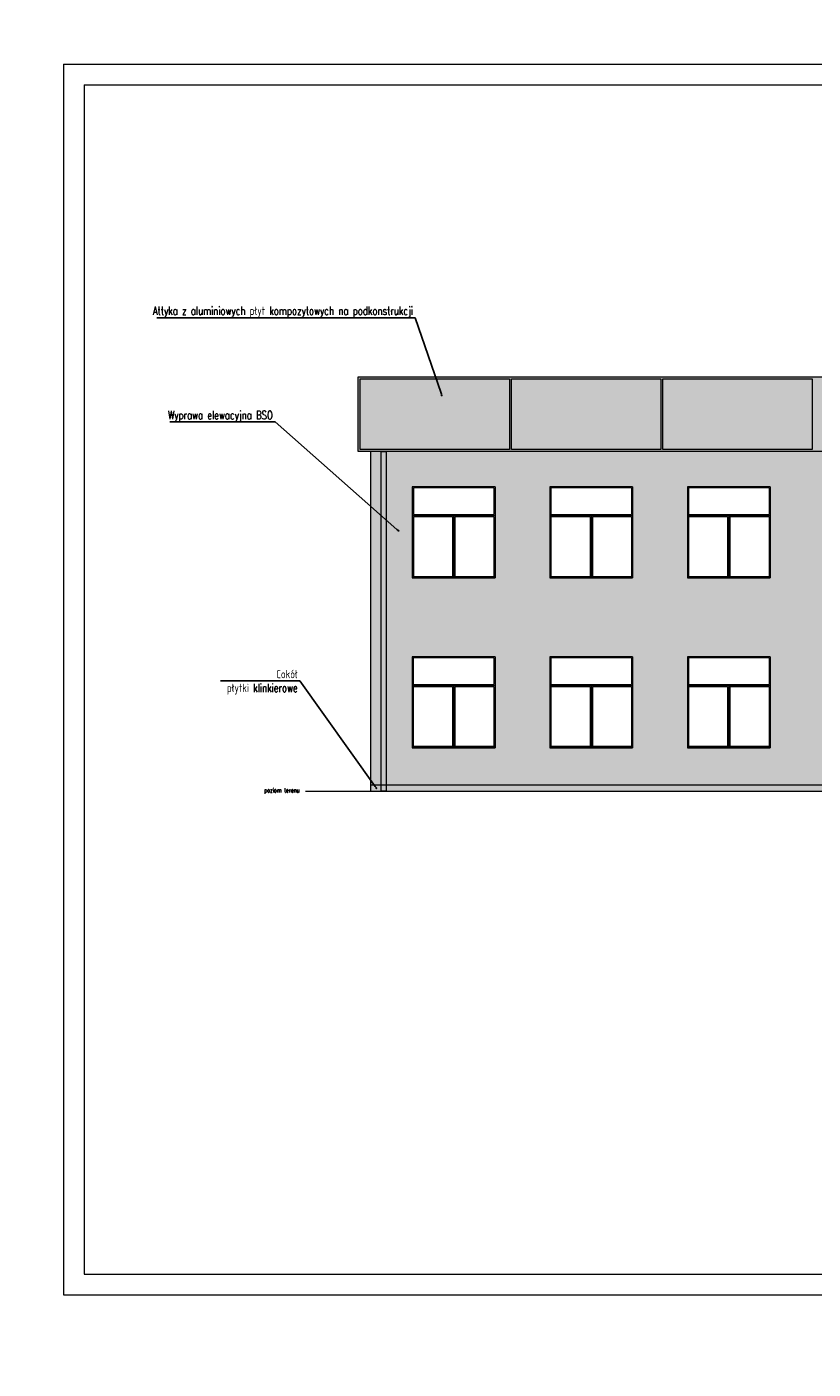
# Model space of a CAD drawing. Header units: metres. Extents: x 8472212 to 8494180, y 5728195 to 5779639.
# Tile 67 of 106: x 8475519 to 8477416, y 5746998 to 5750237. Entities that reach past the tile are written whole.
import ezdxf
from ezdxf import colors
from ezdxf.entities.mleader import LeaderData, LeaderLine
from ezdxf.math import Vec2, Vec3

# ---------------------------------------------------------------- set-up
doc = ezdxf.new("R2010")
doc.units = ezdxf.units.M
doc.header["$MEASUREMENT"] = 0
doc.layers.get('0').update_dxf_attribs({"color": 250, "linetype": 'CONTINUOUS'})
for name, color, linetype, lineweight, true_color in [('!eleacjapaneleoslona', 79, 'CONTINUOUS', 13, 0x37422f), ('!elewacja-panele obrys', 250, 'CONTINUOUS', 9, 0x323232), ('!elewacjastolarkawypełnienie', 250, 'CONTINUOUS', 13, 0x383e42), ('!elewacjawypełnienie', 9, 'CONTINUOUS', 13, 0xc8cbc4)]:
    doc.layers.add(name, color=color, linetype=linetype, lineweight=lineweight, true_color=true_color)
for name, color, linetype, lineweight in [('!elewacja ocieplenie', 253, 'CONTINUOUS', 5), ('!opisy', 255, 'CONTINUOUS', 9), ('!stolarka zewasd', 4, 'CONTINUOUS', 9), ('0A_MJ_tabelka', 252, 'CONTINUOUS', 5), ('0A_NIEwidoczne', 222, 'CONTINUOUS', 0)]:
    doc.layers.add(name, color=color, linetype=linetype, lineweight=lineweight)
doc.layers.add('!obrobki rynny', color=250, linetype='CONTINUOUS', true_color=0x383e42)
doc.styles.get("Standard").update_dxf_attribs({"font": 'Simplex.SHX', "width": 0.75})

# ---------------------------------------------------------------- blocks, each defined once
blk = doc.blocks.new('_Dot')
at = {"color": 0, "linetype": 'ByBlock', "lineweight": -2}
blk.add_line((-0.5, 0), (-1, 0), dxfattribs=at)
at = {"color": 0, "linetype": 'ByBlock', "const_width": 0.5}
blk.add_lwpolyline([(-0.25, 0, 1), (0.25, 0, 1)], format="xyb", close=True, dxfattribs=at)
blk = doc.blocks.new('Window Single Casement3')
at = {"layer": '!elewacjastolarkawypełnienie', "linetype": 'Continuous'}
h = blk.add_hatch(color=256, dxfattribs=at)
h.dxf.hatch_style = 1
h.paths.add_polyline_path([(1000, 1500), (0, 1500), (0, 472), (0, 22), (1000, 22), (1000, 472)])
h.paths.add_polyline_path([(28, 1472), (972, 1472), (972, 472), (972, 38), (28, 38), (28, 472)], flags=16)
h = blk.add_hatch(color=256, dxfattribs=at)
h.dxf.hatch_style = 1
h.paths.add_polyline_path([(1000, 22), (0, 22), (0, 0), (1000, 0)])
at = {"layer": '!elewacja-panele obrys'}
for p, q in [((1000, 1500), (0, 1500)), ((0, 1500), (0, 472)), ((972, 1472), (28, 1472)), ((28, 1472), (28, 472)), ((972, 1472), (972, 472)), ((1000, 1500), (1000, 472)), ((0, 472), (0, 0)), ((28, 472), (28, 38)), ((972, 472), (972, 38)), ((1000, 472), (1000, 0)), ((0, 22), (1000, 22)), ((0, 0), (1000, 0)), ((28, 38), (972, 38))]:
    blk.add_line(p, q, dxfattribs=at)
blk = doc.blocks.new('Window Single Casement2')
at = {"layer": '!elewacjastolarkawypełnienie', "linetype": 'Continuous'}
h = blk.add_hatch(color=256, dxfattribs=at)
h.dxf.hatch_style = 1
h.paths.add_polyline_path([(2000, 700), (0, 700), (0, 472), (0, 0), (1000, 0), (2000, 0), (2000, 472)])
h.paths.add_polyline_path([(28, 672), (1972, 672), (1972, 472), (1972, 30), (28, 30), (28, 472)], flags=16)
at = {"layer": '!elewacja-panele obrys'}
for p, q in [((2000, 700), (0, 700)), ((0, 700), (0, 472)), ((1972, 672), (28, 672)), ((28, 672), (28, 472)), ((1972, 672), (1972, 472)), ((2000, 700), (2000, 472)), ((0, 472), (0, 0)), ((28, 472), (28, 30)), ((1972, 472), (1972, 30)), ((2000, 472), (2000, 0)), ((28, 30), (1972, 30))]:
    blk.add_line(p, q, dxfattribs=at)

msp = doc.modelspace()

# ---------------------------------------------------------------- hatches: boundary and pattern name
at = {"layer": '!eleacjapaneleoslona', "linetype": 'Continuous', "transparency": 33554687}
h = msp.add_hatch(color=256, dxfattribs=at)
h.dxf.hatch_style = 1
h.paths.add_polyline_path([(8476318.9, 5749212.2), (8476318.9, 5749392.2), (8479103.9, 5749392.2), (8479103.9, 5749212.2)])
at = {"layer": '!elewacja-panele obrys', "linetype": 'Continuous'}
h = msp.add_hatch(dxfattribs=at)
h.set_pattern_fill('AR-B816', color=256, scale=0.7)
h.paths.add_polyline_path([(8476374.1, 5751735.8), (8476348.9, 5751735.8), (8476348.9, 5751720.8), (8476374.1, 5751720.8)])
h.paths.add_polyline_path([(8476455.1, 5751735.8), (8476386.1, 5751735.8), (8476386.1, 5751720.8), (8476455.1, 5751720.8)])
h.paths.add_polyline_path([(8477348.9, 5751735.8), (8476643.1, 5751735.8), (8476643.1, 5751720.8), (8477348.9, 5751720.8)])
h.paths.add_polyline_path([(8479036.6, 5751735.8), (8478967.9, 5751735.8), (8477348.9, 5751735.8), (8477348.9, 5751720.8), (8479036.6, 5751720.8)])
h.paths.add_polyline_path([(8479048.6, 5751735.8), (8479048.6, 5751720.8), (8479073.9, 5751720.8), (8479073.9, 5751735.8)])
h.paths.add_polyline_path([(8479063.6, 5751728.6, -1), (8479062.1, 5751726.7, -1)], flags=16)
h.paths.add_polyline_path([(8479073.9, 5748406.8), (8478967.9, 5748406.8), (8478967.9, 5748391.8), (8479073.9, 5748391.8)])
h.paths.add_polyline_path([(8478779.9, 5748406.8), (8476348.9, 5748406.8), (8476348.9, 5748391.8), (8478779.9, 5748391.8)])
h.paths.add_polyline_path([(8472237.7, 5744980.4), (8472212.5, 5744980.4), (8472212.5, 5744965.4), (8472237.7, 5744965.4)])
h.paths.add_polyline_path([(8474700.2, 5744980.4), (8472249.7, 5744980.4), (8472249.7, 5744965.4), (8474700.2, 5744965.4)])
h.paths.add_polyline_path([(8474737.5, 5744980.4), (8474712.2, 5744980.4), (8474712.2, 5744965.4), (8474737.5, 5744965.4)])
at = {"layer": '!elewacjastolarkawypełnienie', "linetype": 'Continuous'}
h = msp.add_hatch(color=256, dxfattribs=at)
h.dxf.hatch_style = 1
h.paths.add_polyline_path([(8479036.6, 5751735.8), (8478967.9, 5751735.8), (8477348.9, 5751735.8), (8477348.9, 5751720.8), (8479036.6, 5751720.8)])
h.paths.add_polyline_path([(8476374.1, 5751735.8), (8476348.9, 5751735.8), (8476348.9, 5751720.8), (8476374.1, 5751720.8)])
h.paths.add_polyline_path([(8476455.1, 5751735.8), (8476386.1, 5751735.8), (8476386.1, 5751720.8), (8476455.1, 5751720.8)])
h.paths.add_polyline_path([(8477348.9, 5751735.8), (8476643.1, 5751735.8), (8476643.1, 5751720.8), (8477348.9, 5751720.8)])
h.paths.add_polyline_path([(8479048.6, 5751735.8), (8479048.6, 5751720.8), (8479073.9, 5751720.8), (8479073.9, 5751735.8)])
h.paths.add_polyline_path([(8479063.6, 5751728.6, -1), (8479062.1, 5751726.7, -1)], flags=16)
h.paths.add_polyline_path([(8476348.9, 5748406.8), (8476348.9, 5748391.8), (8478779.9, 5748391.8), (8478779.9, 5748406.8)])
h.paths.add_polyline_path([(8478967.9, 5748406.8), (8478967.9, 5748391.8), (8479073.9, 5748391.8), (8479073.9, 5748406.8)])
at = {"layer": '!elewacjawypełnienie', "linetype": 'Continuous'}
h = msp.add_hatch(color=256, dxfattribs=at)
h.dxf.hatch_style = 1
h.paths.add_polyline_path([(8476374.1, 5749212.2), (8476348.9, 5749212.2), (8476348.9, 5748406.8), (8476374.1, 5748406.8)])
h = msp.add_hatch(color=256, dxfattribs=at)
h.dxf.hatch_style = 1
h.paths.add_polyline_path([(8479036.6, 5749212.2), (8476386.1, 5749212.2), (8476386.1, 5748406.8), (8478779.9, 5748406.8), (8478779.9, 5748592.3), (8478863.9, 5748592.3), (8478967.9, 5748592.3), (8478967.9, 5748406.8), (8479036.6, 5748406.8)])
h.paths.add_polyline_path([(8476780.9, 5749103.9), (8476780.9, 5749126.8), (8476980.9, 5749126.8), (8476980.9, 5749103.9), (8476980.9, 5749056.8), (8476980.9, 5748953.9), (8476980.9, 5748906.8), (8476880.9, 5748906.8), (8476780.9, 5748906.8), (8476780.9, 5748908.9), (8476780.9, 5748953.9), (8476780.9, 5749056.8)], flags=16)
h.paths.add_polyline_path([(8476883.7, 5748908.9), (8476883.7, 5748953.9), (8476883.7, 5749054), (8476978.1, 5749054), (8476978.1, 5748953.9), (8476978.1, 5748908.9)], flags=0)
h.paths.add_polyline_path([(8476783.7, 5749103.9), (8476783.7, 5749124), (8476978.1, 5749124), (8476978.1, 5749103.9), (8476978.1, 5749059.8), (8476783.7, 5749059.8)], flags=0)
h.paths.add_polyline_path([(8476783.7, 5749054), (8476878.1, 5749054), (8476878.1, 5748953.9), (8476878.1, 5748910.6), (8476783.7, 5748910.6), (8476783.7, 5748953.9)], flags=0)
h.paths.add_polyline_path([(8476649.1, 5749056.8), (8476649.1, 5748953.9), (8476649.1, 5748906.8), (8476549.1, 5748906.8), (8476449.1, 5748906.8), (8476449.1, 5748908.9), (8476449.1, 5748953.9), (8476449.1, 5749056.8), (8476449.1, 5749103.9), (8476449.1, 5749126.8), (8476649.1, 5749126.8), (8476649.1, 5749103.9)], flags=16)
h.paths.add_polyline_path([(8476551.9, 5748908.9), (8476551.9, 5748953.9), (8476551.9, 5749054), (8476646.3, 5749054), (8476646.3, 5748953.9), (8476646.3, 5748908.9)], flags=0)
h.paths.add_polyline_path([(8476646.3, 5749059.8), (8476451.9, 5749059.8), (8476451.9, 5749103.9), (8476451.9, 5749124), (8476646.3, 5749124), (8476646.3, 5749103.9)], flags=0)
h.paths.add_polyline_path([(8476546.3, 5749054), (8476546.3, 5748953.9), (8476546.3, 5748910.6), (8476451.9, 5748910.6), (8476451.9, 5748953.9), (8476451.9, 5749054)], flags=0)
h.paths.add_polyline_path([(8476780.9, 5748716.8), (8476980.9, 5748716.8), (8476980.9, 5748693.9), (8476980.9, 5748646.8), (8476980.9, 5748543.9), (8476980.9, 5748496.8), (8476880.9, 5748496.8), (8476780.9, 5748496.8), (8476780.9, 5748498.9), (8476780.9, 5748543.9), (8476780.9, 5748646.8), (8476780.9, 5748693.9)], flags=16)
h.paths.add_polyline_path([(8476783.7, 5748714), (8476978.1, 5748714), (8476978.1, 5748693.9), (8476978.1, 5748649.8), (8476783.7, 5748649.8), (8476783.7, 5748693.9)], flags=0)
h.paths.add_polyline_path([(8476648.9, 5748716.8), (8476648.9, 5748693.9), (8476648.9, 5748646.8), (8476648.9, 5748543.9), (8476648.9, 5748496.8), (8476548.9, 5748496.8), (8476448.9, 5748496.8), (8476448.9, 5748498.9), (8476448.9, 5748543.9), (8476448.9, 5748646.8), (8476448.9, 5748693.9), (8476448.9, 5748716.8)], flags=16)
h.paths.add_polyline_path([(8476646.1, 5748714), (8476646.1, 5748693.9), (8476646.1, 5748649.8), (8476451.7, 5748649.8), (8476451.7, 5748693.9), (8476451.7, 5748714)], flags=0)
h.paths.add_polyline_path([(8477112.9, 5749103.9), (8477112.9, 5749126.8), (8477312.9, 5749126.8), (8477312.9, 5749103.9), (8477312.9, 5749056.8), (8477312.9, 5748953.9), (8477312.9, 5748906.8), (8477212.9, 5748906.8), (8477112.9, 5748906.8), (8477112.9, 5748908.9), (8477112.9, 5748953.9), (8477112.9, 5749056.8)], flags=16)
h.paths.add_polyline_path([(8477215.7, 5748908.9), (8477215.7, 5748953.9), (8477215.7, 5749054), (8477310.1, 5749054), (8477310.1, 5748953.9), (8477310.1, 5748908.9)], flags=0)
h.paths.add_polyline_path([(8477115.7, 5749103.9), (8477115.7, 5749124), (8477310.1, 5749124), (8477310.1, 5749103.9), (8477310.1, 5749059.8), (8477115.7, 5749059.8)], flags=0)
h.paths.add_polyline_path([(8477115.7, 5749054), (8477210.1, 5749054), (8477210.1, 5748953.9), (8477210.1, 5748910.6), (8477115.7, 5748910.6), (8477115.7, 5748953.9)], flags=0)
h.paths.add_polyline_path([(8476883.7, 5748498.9), (8476883.7, 5748543.9), (8476883.7, 5748644), (8476978.1, 5748644), (8476978.1, 5748543.9), (8476978.1, 5748498.9)], flags=0)
h.paths.add_polyline_path([(8476783.7, 5748644), (8476878.1, 5748644), (8476878.1, 5748543.9), (8476878.1, 5748500.6), (8476783.7, 5748500.6), (8476783.7, 5748543.9)], flags=0)
h.paths.add_polyline_path([(8476551.7, 5748498.9), (8476551.7, 5748543.9), (8476551.7, 5748644), (8476646.1, 5748644), (8476646.1, 5748543.9), (8476646.1, 5748498.9)], flags=0)
h.paths.add_polyline_path([(8476546.1, 5748644), (8476546.1, 5748543.9), (8476546.1, 5748500.6), (8476451.7, 5748500.6), (8476451.7, 5748543.9), (8476451.7, 5748644)], flags=0)
h.paths.add_polyline_path([(8477112.9, 5748716.8), (8477312.9, 5748716.8), (8477312.9, 5748693.9), (8477312.9, 5748646.8), (8477312.9, 5748543.9), (8477312.9, 5748496.8), (8477212.9, 5748496.8), (8477112.9, 5748496.8), (8477112.9, 5748498.9), (8477112.9, 5748543.9), (8477112.9, 5748646.8), (8477112.9, 5748693.9)], flags=16)
h.paths.add_polyline_path([(8477115.7, 5748714), (8477310.1, 5748714), (8477310.1, 5748693.9), (8477310.1, 5748649.8), (8477115.7, 5748649.8), (8477115.7, 5748693.9)], flags=0)
h.paths.add_polyline_path([(8477215.7, 5748498.9), (8477215.7, 5748543.9), (8477215.7, 5748644), (8477310.1, 5748644), (8477310.1, 5748543.9), (8477310.1, 5748498.9)], flags=0)
h.paths.add_polyline_path([(8477115.7, 5748644), (8477210.1, 5748644), (8477210.1, 5748543.9), (8477210.1, 5748500.6), (8477115.7, 5748500.6), (8477115.7, 5748543.9)], flags=0)
h.paths.add_polyline_path([(8477444.9, 5749103.9), (8477444.9, 5749126.8), (8477644.9, 5749126.8), (8477644.9, 5749103.9), (8477644.9, 5749056.8), (8477644.9, 5748953.9), (8477644.9, 5748906.8), (8477544.9, 5748906.8), (8477444.9, 5748906.8), (8477444.9, 5748908.9), (8477444.9, 5748953.9), (8477444.9, 5749056.8)], flags=16)
h.paths.add_polyline_path([(8477547.7, 5748908.9), (8477547.7, 5748953.9), (8477547.7, 5749054), (8477642.1, 5749054), (8477642.1, 5748953.9), (8477642.1, 5748908.9)], flags=0)
h.paths.add_polyline_path([(8477447.7, 5749103.9), (8477447.7, 5749124), (8477642.1, 5749124), (8477642.1, 5749103.9), (8477642.1, 5749059.8), (8477447.7, 5749059.8)], flags=0)
h.paths.add_polyline_path([(8477447.7, 5749054), (8477542.1, 5749054), (8477542.1, 5748953.9), (8477542.1, 5748910.6), (8477447.7, 5748910.6), (8477447.7, 5748953.9)], flags=0)
h.paths.add_polyline_path([(8477776.9, 5749103.9), (8477776.9, 5749126.8), (8477976.9, 5749126.8), (8477976.9, 5749103.9), (8477976.9, 5749056.8), (8477976.9, 5748953.9), (8477976.9, 5748906.8), (8477876.9, 5748906.8), (8477776.9, 5748906.8), (8477776.9, 5748908.9), (8477776.9, 5748953.9), (8477776.9, 5749056.8)], flags=16)
h.paths.add_polyline_path([(8477879.7, 5748908.9), (8477879.7, 5748953.9), (8477879.7, 5749054), (8477974.1, 5749054), (8477974.1, 5748953.9), (8477974.1, 5748908.9)], flags=0)
h.paths.add_polyline_path([(8477779.7, 5749103.9), (8477779.7, 5749124), (8477974.1, 5749124), (8477974.1, 5749103.9), (8477974.1, 5749059.8), (8477779.7, 5749059.8)], flags=0)
h.paths.add_polyline_path([(8477779.7, 5749054), (8477874.1, 5749054), (8477874.1, 5748953.9), (8477874.1, 5748910.6), (8477779.7, 5748910.6), (8477779.7, 5748953.9)], flags=0)
h.paths.add_polyline_path([(8477776.9, 5748716.8), (8477976.9, 5748716.8), (8477976.9, 5748693.9), (8477976.9, 5748646.8), (8477976.9, 5748543.9), (8477976.9, 5748496.8), (8477876.9, 5748496.8), (8477776.9, 5748496.8), (8477776.9, 5748498.9), (8477776.9, 5748543.9), (8477776.9, 5748646.8), (8477776.9, 5748693.9)], flags=16)
h.paths.add_polyline_path([(8477779.7, 5748714), (8477974.1, 5748714), (8477974.1, 5748693.9), (8477974.1, 5748649.8), (8477779.7, 5748649.8), (8477779.7, 5748693.9)], flags=0)
h.paths.add_polyline_path([(8477879.7, 5748498.9), (8477879.7, 5748543.9), (8477879.7, 5748644), (8477974.1, 5748644), (8477974.1, 5748543.9), (8477974.1, 5748498.9)], flags=0)
h.paths.add_polyline_path([(8477779.7, 5748644), (8477874.1, 5748644), (8477874.1, 5748543.9), (8477874.1, 5748500.6), (8477779.7, 5748500.6), (8477779.7, 5748543.9)], flags=0)
h.paths.add_polyline_path([(8478108.9, 5749103.9), (8478108.9, 5749126.8), (8478308.9, 5749126.8), (8478308.9, 5749103.9), (8478308.9, 5749056.8), (8478308.9, 5748953.9), (8478308.9, 5748906.8), (8478208.9, 5748906.8), (8478108.9, 5748906.8), (8478108.9, 5748908.9), (8478108.9, 5748953.9), (8478108.9, 5749056.8)], flags=16)
h.paths.add_polyline_path([(8478211.7, 5748908.9), (8478211.7, 5748953.9), (8478211.7, 5749054), (8478306.1, 5749054), (8478306.1, 5748953.9), (8478306.1, 5748908.9)], flags=0)
h.paths.add_polyline_path([(8478111.7, 5749103.9), (8478111.7, 5749124), (8478306.1, 5749124), (8478306.1, 5749103.9), (8478306.1, 5749059.8), (8478111.7, 5749059.8)], flags=0)
h.paths.add_polyline_path([(8478111.7, 5749054), (8478206.1, 5749054), (8478206.1, 5748953.9), (8478206.1, 5748910.6), (8478111.7, 5748910.6), (8478111.7, 5748953.9)], flags=0)
h.paths.add_polyline_path([(8478108.9, 5748716.8), (8478308.9, 5748716.8), (8478308.9, 5748693.9), (8478308.9, 5748646.8), (8478308.9, 5748543.9), (8478308.9, 5748496.8), (8478208.9, 5748496.8), (8478108.9, 5748496.8), (8478108.9, 5748498.9), (8478108.9, 5748543.9), (8478108.9, 5748646.8), (8478108.9, 5748693.9)], flags=16)
h.paths.add_polyline_path([(8478111.7, 5748714), (8478306.1, 5748714), (8478306.1, 5748693.9), (8478306.1, 5748649.8), (8478111.7, 5748649.8), (8478111.7, 5748693.9)], flags=0)
h.paths.add_polyline_path([(8478211.7, 5748498.9), (8478211.7, 5748543.9), (8478211.7, 5748644), (8478306.1, 5748644), (8478306.1, 5748543.9), (8478306.1, 5748498.9)], flags=0)
h.paths.add_polyline_path([(8478111.7, 5748644), (8478206.1, 5748644), (8478206.1, 5748543.9), (8478206.1, 5748500.6), (8478111.7, 5748500.6), (8478111.7, 5748543.9)], flags=0)
h.paths.add_polyline_path([(8478440.9, 5749103.9), (8478440.9, 5749126.8), (8478640.9, 5749126.8), (8478640.9, 5749103.9), (8478640.9, 5749056.8), (8478640.9, 5748953.9), (8478640.9, 5748906.8), (8478540.9, 5748906.8), (8478440.9, 5748906.8), (8478440.9, 5748908.9), (8478440.9, 5748953.9), (8478440.9, 5749056.8)], flags=16)
h.paths.add_polyline_path([(8478543.7, 5748908.9), (8478543.7, 5748953.9), (8478543.7, 5749054), (8478638.1, 5749054), (8478638.1, 5748953.9), (8478638.1, 5748908.9)], flags=0)
h.paths.add_polyline_path([(8478443.7, 5749103.9), (8478443.7, 5749124), (8478638.1, 5749124), (8478638.1, 5749103.9), (8478638.1, 5749059.8), (8478443.7, 5749059.8)], flags=0)
h.paths.add_polyline_path([(8478443.7, 5749054), (8478538.1, 5749054), (8478538.1, 5748953.9), (8478538.1, 5748910.6), (8478443.7, 5748910.6), (8478443.7, 5748953.9)], flags=0)
h.paths.add_polyline_path([(8478443.7, 5748714), (8478638.1, 5748714), (8478638.1, 5748693.9), (8478638.1, 5748649.8), (8478443.7, 5748649.8), (8478443.7, 5748693.9)], flags=16)
h.paths.add_polyline_path([(8478773.9, 5749103.9), (8478773.9, 5749126.8), (8478973.9, 5749126.8), (8478973.9, 5749103.9), (8478973.9, 5749056.8), (8478973.9, 5748953.9), (8478973.9, 5748906.8), (8478873.9, 5748906.8), (8478773.9, 5748906.8), (8478773.9, 5748908.9), (8478773.9, 5748953.9), (8478773.9, 5749056.8)], flags=16)
h.paths.add_polyline_path([(8478876.7, 5748908.9), (8478876.7, 5748953.9), (8478876.7, 5749054), (8478971.1, 5749054), (8478971.1, 5748953.9), (8478971.1, 5748908.9)], flags=0)
h.paths.add_polyline_path([(8478776.7, 5749103.9), (8478776.7, 5749124), (8478971.1, 5749124), (8478971.1, 5749103.9), (8478971.1, 5749059.8), (8478776.7, 5749059.8)], flags=0)
h.paths.add_polyline_path([(8478776.7, 5749054), (8478871.1, 5749054), (8478871.1, 5748953.9), (8478871.1, 5748910.6), (8478776.7, 5748910.6), (8478776.7, 5748953.9)], flags=0)
at = {"layer": '!obrobki rynny', "linetype": 'Continuous'}
h = msp.add_hatch(color=256, dxfattribs=at)
h.dxf.hatch_style = 1
h.paths.add_polyline_path([(8476374.1, 5748392.2), (8476374.1, 5749212.2), (8476386.1, 5749212.2), (8476386.1, 5748392.2)])

# ---------------------------------------------------------------- linework, layer by layer
at = {"layer": '!elewacja ocieplenie', "linetype": 'Continuous'}
msp.add_line((8476348.9, 5748391.8), (8476348.9, 5749212.2), dxfattribs=at)
at = {"layer": '!elewacja ocieplenie'}
msp.add_line((8478779.9, 5748406.8), (8476348.9, 5748406.8), dxfattribs=at)
at = {"layer": '!elewacja-panele obrys', "linetype": 'Continuous'}
msp.add_lwpolyline([(8476318.9, 5749212.2), (8476318.9, 5749392.2), (8479103.9, 5749392.2), (8479103.9, 5749212.2)], close=True, dxfattribs=at)
at = {"layer": '!elewacja-panele obrys'}
for points in [[(8476323.9, 5749217.2), (8476323.9, 5749387.2), (8476683.9, 5749387.2), (8476683.9, 5749217.2), (8476323.9, 5749217.2)], [(8476688.9, 5749217.2), (8476688.9, 5749387.2), (8477048.9, 5749387.2), (8477048.9, 5749217.2), (8476688.9, 5749217.2)], [(8477053.9, 5749217.2), (8477053.9, 5749387.2), (8477413.9, 5749387.2), (8477413.9, 5749217.2), (8477053.9, 5749217.2)]]:
    msp.add_lwpolyline(points, dxfattribs=at)
at = {"layer": '!elewacja-panele obrys', "linetype": 'Continuous'}
msp.add_lwpolyline([(8476374.1, 5748392.2), (8476374.1, 5749212.2), (8476386.1, 5749212.2), (8476386.1, 5748392.2), (8476374.1, 5748392.2)], dxfattribs=at)
at = {"layer": '!opisy'}
msp.add_line((8479230.8, 5748391.8), (8476191.9, 5748391.8), dxfattribs=at)
at = {"layer": '0A_MJ_tabelka', "color": 7}
msp.add_line((8475658, 5750097.1), (8479758, 5750097.1), dxfattribs=at)
at = {"layer": '0A_MJ_tabelka', "color": 7, "lineweight": 0}
for p, q in [((8475658, 5750097.1), (8475658, 5747227.1)), ((8475658, 5747227.1), (8479758, 5747227.1))]:
    msp.add_line(p, q, dxfattribs=at)
at = {"layer": '0A_NIEwidoczne', "lineweight": 0}
for p, q in [((8475608, 5750147.1), (8479808, 5750147.1)), ((8475608, 5750147.1), (8475608, 5747177.1)), ((8475608, 5747177.1), (8479808, 5747177.1))]:
    msp.add_line(p, q, dxfattribs=at)

# ---------------------------------------------------------------- block references
at = {"layer": '!stolarka zewasd', "lineweight": 5, "transparency": 33554687, "xscale": 0.1, "yscale": 0.1, "zscale": 0.1}
for name, p in [('Window Single Casement2', (8476449.1, 5749056.8)), ('Window Single Casement2', (8476780.9, 5749056.8)), ('Window Single Casement2', (8477112.9, 5749056.8)), ('Window Single Casement3', (8476449.1, 5748906.8)), ('Window Single Casement3', (8476549.1, 5748906.8)), ('Window Single Casement3', (8476780.9, 5748906.8)), ('Window Single Casement3', (8476880.9, 5748906.8)), ('Window Single Casement3', (8477112.9, 5748906.8)), ('Window Single Casement3', (8477212.9, 5748906.8)), ('Window Single Casement2', (8476448.9, 5748646.8)), ('Window Single Casement2', (8476780.9, 5748646.8)), ('Window Single Casement2', (8477112.9, 5748646.8)), ('Window Single Casement3', (8476448.9, 5748496.8)), ('Window Single Casement3', (8476548.9, 5748496.8)), ('Window Single Casement3', (8476780.9, 5748496.8)), ('Window Single Casement3', (8476880.9, 5748496.8)), ('Window Single Casement3', (8477112.9, 5748496.8)), ('Window Single Casement3', (8477212.9, 5748496.8))]:
    msp.add_blockref(name, p, dxfattribs=at)

# ---------------------------------------------------------------- texts
at = {"layer": '!opisy', "insert": (8476177.1, 5748399.4), "char_height": 10, "attachment_point": 3}
msp.add_mtext_dynamic_manual_height_columns('poziom terenu', width=389.032, gutter_width=12.5, heights=[0], dxfattribs=at)

# ---------------------------------------------------------------- leaders
at = {"layer": '!opisy'}
ml = msp.add_multileader_mtext('Standard', dxfattribs=at)
ml.set_content('Attyka z aluminiowych płyt kompozytowych na podkonstrukcji', color=256)
ml.set_leader_properties()
ml.set_arrow_properties(name='DOT')
ml.build(insert=Vec2(0, 0))
ml.multileader.update_dxf_attribs({"text_right_attachment_type": 6, "dogleg_length": 0.36, "arrow_head_size": 5})
ctx = ml.context
ctx.base_point, ctx.char_height, ctx.arrow_head_size, ctx.landing_gap_size, ctx.plane_origin = Vec3(8475728.7, 5749548.3), 20, 5, 5, Vec3(8476544.9, 5749609.2)
ctx.right_attachment, ctx.text_align_type = 6, 2
notes = []
notes.append((ctx, [(0, (1, 1, 0), (8476456.2, 5749535), (-1, 0), 0.36, [(0, [(8476520.2, 5749347.7)], 0, [])])]))
ctx.mtext.insert, ctx.mtext.alignment, ctx.mtext.flow_direction = Vec3(8476450.8, 5749561.7), 3, 5
ml = msp.add_multileader_mtext('Standard', dxfattribs=at)
ml.set_content('Wyprawa elewacyjna BSO', color=256)
ml.set_leader_properties()
ml.set_arrow_properties(name='DOT')
ml.build(insert=Vec2(0, 0))
ml.multileader.update_dxf_attribs({"text_right_attachment_type": 6, "dogleg_length": 0.36, "arrow_head_size": 5})
ctx = ml.context
ctx.base_point, ctx.char_height, ctx.arrow_head_size, ctx.landing_gap_size, ctx.plane_origin = Vec3(8475826.4, 5749296.6), 20, 5, 5, Vec3(8476201.9, 5749200.7)
ctx.right_attachment, ctx.text_align_type = 6, 2
notes.append((ctx, [(0, (1, 1, 0), (8476118.2, 5749283.3), (-1, 0), 0.36, [(0, [(8476416, 5749020.7)], 0, [])])]))
ctx.mtext.insert, ctx.mtext.width, ctx.mtext.alignment, ctx.mtext.flow_direction = Vec3(8476112.8, 5749310), 517.143, 3, 5
ml = msp.add_multileader_mtext('Standard', dxfattribs=at)
ml.set_content('Cokół \\Ppłytki klinkierowe', color=256)
ml.set_leader_properties()
ml.set_arrow_properties(name='DOT')
ml.build(insert=Vec2(0, 0))
ml.multileader.update_dxf_attribs({"text_right_attachment_type": 6, "dogleg_length": 0.36, "arrow_head_size": 5})
ctx = ml.context
ctx.base_point, ctx.char_height, ctx.arrow_head_size, ctx.landing_gap_size, ctx.plane_origin = Vec3(8475977.8, 5748671.6), 20, 5, 5, Vec3(8476387.2, 5748661.1)
ctx.right_attachment, ctx.text_align_type = 6, 2
notes.append((ctx, [(0, (1, 1, 0), (8476178.1, 5748658.3), (-1, 0), 0.36, [(0, [(8476362.5, 5748399.6)], 0, [])])]))
ctx.mtext.insert, ctx.mtext.alignment, ctx.mtext.flow_direction = Vec3(8476172.8, 5748684.9), 3, 5
for ctx, leaders in notes:
    for number, flags, end, landing, length, lines in leaders:
        leader = LeaderData()
        leader.index, (leader.has_last_leader_line, leader.has_dogleg_vector, leader.attachment_direction) = number, flags
        leader.last_leader_point, leader.dogleg_vector, leader.dogleg_length = Vec3(end), Vec3(landing), length
        for number, points, colour, breaks in lines:
            line = LeaderLine()
            line.index, line.vertices, line.color, line.breaks = number, Vec3.list(points), colors.encode_raw_color(colour), breaks
            leader.lines.append(line)
        ctx.leaders.append(leader)

doc.saveas('drawing.dxf')
